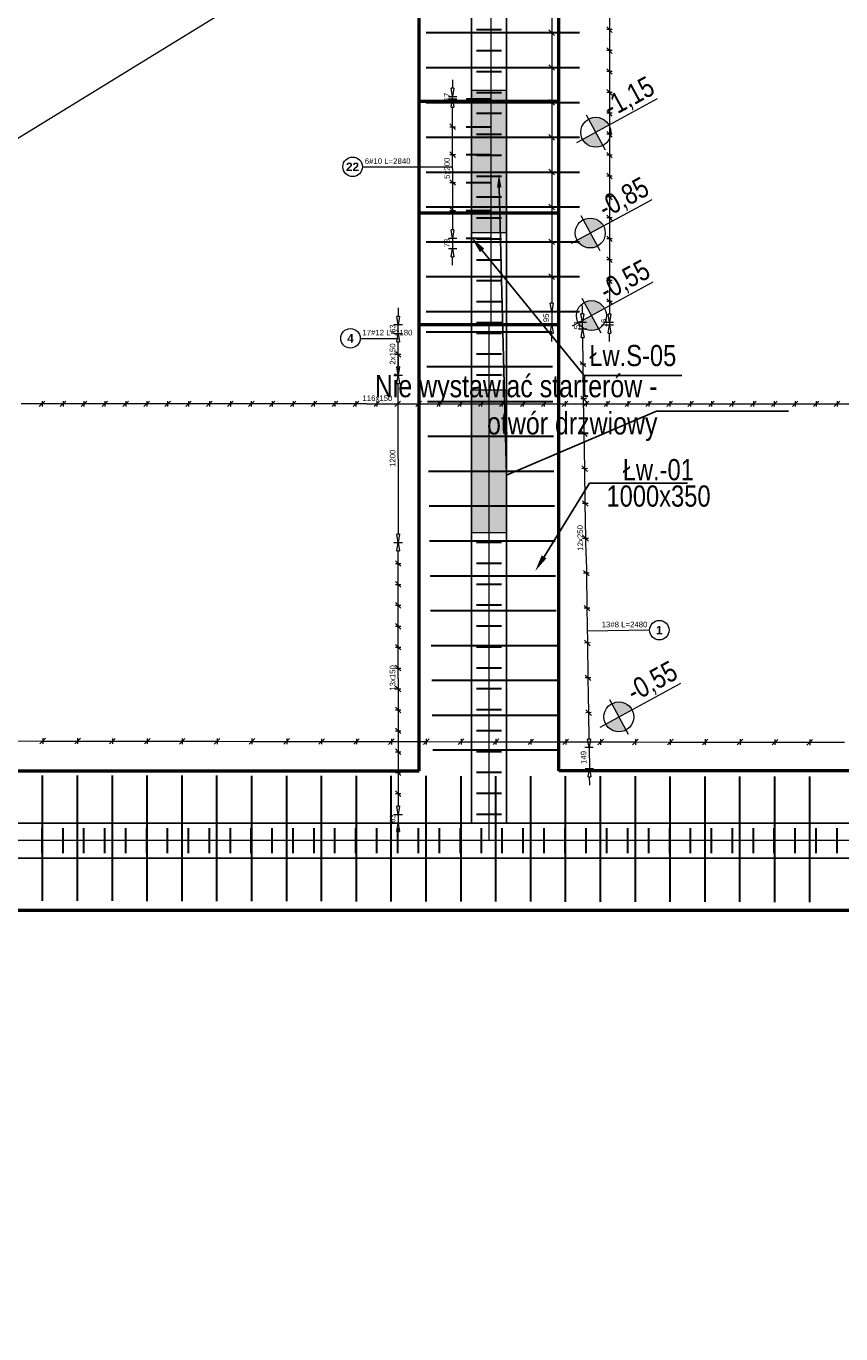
# Model space of a CAD drawing. Extents: x -274995 to 107519, y -337635 to 244261.
# Tile 39 of 49: x 56429 to 62271, y -28463 to -19084. Entities that reach past the tile are written whole.
import ezdxf
from ezdxf import colors
from ezdxf.entities.mleader import LeaderData, LeaderLine
from ezdxf.math import Vec2, Vec3

# ---------------------------------------------------------------- set-up
doc = ezdxf.new("R2010")
doc.units = 0
doc.header["$LTSCALE"] = 10
doc.header["$MEASUREMENT"] = 0
for name, color, linetype, lineweight in [('P-Linia1a', 142, 'Continuous', 53), ('P-Opis', 1, 'Continuous', 18), ('P-Opis fundamenty', 193, 'Continuous', 9), ('P-Opis ściany', 6, 'Continuous', 9), ('P-Szraf - Ściana wypełniająca', 171, 'Continuous', 0), ('P-Wymiar', 254, 'Continuous', 9), ('P-Ściana żelbetowa', 50, 'Continuous', 30)]:
    doc.layers.add(name, color=color, linetype=linetype, lineweight=lineweight)
doc.layers.add('RCAD_opis rozkładu', color=7, linetype='Continuous')
doc.layers.add('RCAD_rozkład pręta', color=7, linetype='Continuous')
doc.styles.add('_Fd Opis', font='arial.ttf', dxfattribs={"width": 0.8})
doc.styles.add('style1', font='arial.ttf')
doc.styles.add('style3', font='arialbd.ttf')

msp = doc.modelspace()

# ---------------------------------------------------------------- hatches: boundary and pattern name
at = {"layer": 'P-Opis'}
h = msp.add_hatch(color=1, dxfattribs=at)
h.dxf.hatch_style = 1
h.paths.add_polyline_path([(60513.58178, -19845.31885), (60419.23357, -19896.69177, 0.4142135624), (60564.95471, -19939.66706)])
h.paths.add_polyline_path([(60462.20885, -19750.97063), (60513.58178, -19845.31885), (60607.92999, -19793.94592, 0.4142135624)])
h = msp.add_hatch(color=1, dxfattribs=at)
h.dxf.hatch_style = 1
h.paths.add_polyline_path([(60473.90311, -20567.62744), (60379.5549, -20619.00037, 0.4142135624), (60525.27604, -20661.97565)])
h.paths.add_polyline_path([(60422.53018, -20473.27922), (60473.90311, -20567.62744), (60568.25132, -20516.25451, 0.4142135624)])
h = msp.add_hatch(color=1, dxfattribs=at)
h.dxf.hatch_style = 1
h.paths.add_polyline_path([(60482.09386, -21159.91379), (60387.74565, -21211.28672, 0.4142135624), (60533.46679, -21254.26201)])
h.paths.add_polyline_path([(60430.72094, -21065.56558), (60482.09386, -21159.91379), (60576.44208, -21108.54086, 0.4142135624)])
h = msp.add_hatch(color=1, dxfattribs=at)
h.dxf.hatch_style = 1
h.paths.add_polyline_path([(60679.06422, -24038.04754), (60584.71601, -24089.42047, 0.4142135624), (60730.43715, -24132.39576)])
h.paths.add_polyline_path([(60627.69129, -23943.69933), (60679.06422, -24038.04754), (60773.41243, -23986.67462, 0.4142135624)])
at = {"layer": 'P-Opis ściany', "lineweight": 0, "true_color": 0xd100d1}
h = msp.add_hatch(dxfattribs=at)
h.set_pattern_fill('ANSI33', color=212, scale=20)
h.set_pattern_definition([(45, (57413.17, 230177.87), (-89.80256, 89.80256), []), (45, (57502.97, 230177.87), (-89.80256, 89.80256), [63.5, -31.75])])
h.paths.add_polyline_path([(67447.48249, -13720.18555), (67697.48249, -13720.18555), (67697.5184, -14820.18555), (67447.5184, -14820.18555)])
h.paths.add_polyline_path([(59622.5184, -13920.22732), (59872.51781, -13920.22732), (59872.51781, -14940.22732), (59622.5184, -14940.22732)])
h.paths.add_polyline_path([(59872.51781, -19544.55424), (59622.49917, -19544.55424), (59622.49917, -20564.55424), (59872.51781, -20564.55424)])
h.paths.add_polyline_path([(59872.51781, -21694.55424), (59622.51781, -21694.55424), (59622.51781, -22714.57427), (59872.51781, -22714.57427)])
h.paths.add_polyline_path([(50147.5184, -18921.71688), (50397.5184, -18921.71688), (50397.54017, -23931.71688), (50147.54017, -23931.71688)])
h.paths.add_polyline_path([(47947.54017, -24800.22598), (50147.54017, -24800.22598), (50147.54017, -25050.2114), (47947.54017, -25050.22598)])
h.paths.add_polyline_path([(50147.54144, -15941.02333), (50397.54144, -15941.02333), (50397.54144, -17841.02333), (50147.54144, -17841.02333)])
h.paths.add_polyline_path([(50147.54144, -14062.22742), (50397.54144, -14062.22742), (50397.54144, -15222.22742), (50147.54144, -15222.22742)])
h.paths.add_polyline_path([(50397.54144, -11940.23629), (50147.54144, -11940.23629), (50147.54144, -13260.23932), (50397.54144, -13260.23932)])
h.paths.add_polyline_path([(47642.5184, -14972.70255), (47892.5184, -14972.70255), (47892.5184, -16000.2566), (47642.5184, -16000.2566)])
h.paths.add_polyline_path([(47642.5184, -16450.2566), (47892.5184, -16450.2566), (47892.5184, -18350.25132), (47642.5184, -18350.25132)])
h.paths.add_polyline_path([(43050.46771, -16450.33425), (44070.46854, -16450.33425), (44070.46854, -16200.33425), (43050.46771, -16200.33425)])
h.paths.add_polyline_path([(42147.55478, -11165.23154), (42397.55478, -11165.23154), (42397.55478, -12640.3291), (42147.55478, -12640.3291)])
h.paths.add_polyline_path([(50397.54144, -10905.22732), (51962.5184, -10905.22732), (51962.5184, -11155.22732), (50397.54144, -11155.22732)])
h.paths.add_polyline_path([(48192.5184, -10905.22732), (50147.54144, -10905.22732), (50147.54144, -11155.22732), (48192.5184, -11155.22732)])
h.paths.add_polyline_path([(56746.3077, -10705.22732), (58646.3077, -10705.22732), (58646.3077, -10955.22732), (56746.3077, -10955.22732)])

# ---------------------------------------------------------------- linework, layer by layer
at = {"color": 8, "lineweight": 0}
for p, q in [((56543.5184, -21792.52497), (56393.5184, -21792.52497)), ((56563.5184, -21772.52497), (56523.5184, -21812.52497)), ((56543.5184, -21772.52497), (56543.5184, -21812.52497)), ((56693.5184, -21792.52497), (56543.5184, -21792.52497)), ((56713.5184, -21772.52497), (56673.5184, -21812.52497)), ((56693.5184, -21772.52497), (56693.5184, -21812.52497)), ((56843.5184, -21792.52497), (56693.5184, -21792.52497)), ((56863.5184, -21772.52497), (56823.5184, -21812.52497)), ((56843.5184, -21772.52497), (56843.5184, -21812.52497)), ((56993.5184, -21792.52497), (56843.5184, -21792.52497)), ((57013.5184, -21772.52497), (56973.5184, -21812.52497)), ((56993.5184, -21772.52497), (56993.5184, -21812.52497)), ((57143.5184, -21792.52497), (56993.5184, -21792.52497)), ((57163.5184, -21772.52497), (57123.5184, -21812.52497)), ((57143.5184, -21772.52497), (57143.5184, -21812.52497)), ((57293.5184, -21792.52497), (57143.5184, -21792.52497)), ((57313.5184, -21772.52497), (57273.5184, -21812.52497)), ((57293.5184, -21772.52497), (57293.5184, -21812.52497)), ((57443.5184, -21792.52497), (57293.5184, -21792.52497)), ((57463.5184, -21772.52497), (57423.5184, -21812.52497)), ((57443.5184, -21772.52497), (57443.5184, -21812.52497)), ((57593.5184, -21792.52497), (57443.5184, -21792.52497)), ((57613.5184, -21772.52497), (57573.5184, -21812.52497)), ((57593.5184, -21772.52497), (57593.5184, -21812.52497)), ((57743.5184, -21792.52497), (57593.5184, -21792.52497)), ((57763.5184, -21772.52497), (57723.5184, -21812.52497)), ((57743.5184, -21772.52497), (57743.5184, -21812.52497)), ((57893.5184, -21792.52497), (57743.5184, -21792.52497)), ((57913.5184, -21772.52497), (57873.5184, -21812.52497)), ((57893.5184, -21772.52497), (57893.5184, -21812.52497)), ((58043.5184, -21792.52497), (57893.5184, -21792.52497)), ((58063.5184, -21772.52497), (58023.5184, -21812.52497)), ((58043.5184, -21772.52497), (58043.5184, -21812.52497)), ((58193.5184, -21792.52497), (58043.5184, -21792.52497)), ((58213.5184, -21772.52497), (58173.5184, -21812.52497)), ((58193.5184, -21772.52497), (58193.5184, -21812.52497)), ((58343.5184, -21792.52497), (58193.5184, -21792.52497)), ((58363.5184, -21772.52497), (58323.5184, -21812.52497)), ((58343.5184, -21772.52497), (58343.5184, -21812.52497)), ((58493.5184, -21792.52497), (58343.5184, -21792.52497)), ((58513.5184, -21772.52497), (58473.5184, -21812.52497)), ((58493.5184, -21772.52497), (58493.5184, -21812.52497)), ((58643.5184, -21792.52497), (58493.5184, -21792.52497)), ((58663.5184, -21772.52497), (58623.5184, -21812.52497)), ((58643.5184, -21772.52497), (58643.5184, -21812.52497)), ((58793.5184, -21792.52497), (58643.5184, -21792.52497)), ((58813.5184, -21772.52497), (58773.5184, -21812.52497)), ((58793.5184, -21772.52497), (58793.5184, -21812.52497)), ((58868.5184, -21792.52497), (58793.5184, -21792.52497)), ((58868.5184, -21792.52497), (58943.5184, -21792.52497)), ((58923.5184, -21812.52497), (58963.5184, -21772.52497)), ((58943.5184, -21772.52497), (58943.5184, -21812.52497)), ((58943.5184, -21792.52497), (59093.5184, -21792.52497)), ((59073.5184, -21812.52497), (59113.5184, -21772.52497)), ((59093.5184, -21772.52497), (59093.5184, -21812.52497)), ((59093.5184, -21792.52497), (59243.5184, -21792.52497)), ((59223.5184, -21812.52497), (59263.5184, -21772.52497)), ((59243.5184, -21772.52497), (59243.5184, -21812.52497)), ((59243.5184, -21792.52497), (59393.5184, -21792.52497)), ((59373.5184, -21812.52497), (59413.5184, -21772.52497)), ((59393.5184, -21772.52497), (59393.5184, -21812.52497)), ((59393.5184, -21792.52497), (59543.5184, -21792.52497)), ((59523.5184, -21812.52497), (59563.5184, -21772.52497)), ((59543.5184, -21772.52497), (59543.5184, -21812.52497)), ((59543.5184, -21792.52497), (59693.5184, -21792.52497)), ((59673.5184, -21812.52497), (59713.5184, -21772.52497)), ((59693.5184, -21772.52497), (59693.5184, -21812.52497)), ((59693.5184, -21792.52497), (59843.5184, -21792.52497)), ((59823.5184, -21812.52497), (59863.5184, -21772.52497)), ((59843.5184, -21772.52497), (59843.5184, -21812.52497)), ((59843.5184, -21792.52497), (59993.5184, -21792.52497)), ((59973.5184, -21812.52497), (60013.5184, -21772.52497)), ((59993.5184, -21772.52497), (59993.5184, -21812.52497)), ((59993.5184, -21792.52497), (60143.5184, -21792.52497)), ((60123.5184, -21812.52497), (60163.5184, -21772.52497)), ((60143.5184, -21772.52497), (60143.5184, -21812.52497)), ((60143.5184, -21792.52497), (60293.5184, -21792.52497)), ((60273.5184, -21812.52497), (60313.5184, -21772.52497)), ((60293.5184, -21772.52497), (60293.5184, -21812.52497)), ((60293.5184, -21792.52497), (60443.5184, -21792.52497)), ((60423.5184, -21812.52497), (60463.5184, -21772.52497)), ((60443.5184, -21772.52497), (60443.5184, -21812.52497)), ((60443.5184, -21792.52497), (60593.5184, -21792.52497)), ((60573.5184, -21812.52497), (60613.5184, -21772.52497)), ((60593.5184, -21772.52497), (60593.5184, -21812.52497)), ((60593.5184, -21792.52497), (60743.5184, -21792.52497)), ((60723.5184, -21812.52497), (60763.5184, -21772.52497)), ((60743.5184, -21772.52497), (60743.5184, -21812.52497)), ((60743.5184, -21792.52497), (60893.5184, -21792.52497)), ((60873.5184, -21812.52497), (60913.5184, -21772.52497)), ((60893.5184, -21772.52497), (60893.5184, -21812.52497)), ((60893.5184, -21792.52497), (61043.5184, -21792.52497)), ((61023.5184, -21812.52497), (61063.5184, -21772.52497)), ((61043.5184, -21772.52497), (61043.5184, -21812.52497)), ((61043.5184, -21792.52497), (61193.5184, -21792.52497)), ((61173.5184, -21812.52497), (61213.5184, -21772.52497)), ((61193.5184, -21772.52497), (61193.5184, -21812.52497)), ((61193.5184, -21792.52497), (61343.5184, -21792.52497)), ((61323.5184, -21812.52497), (61363.5184, -21772.52497)), ((61343.5184, -21772.52497), (61343.5184, -21812.52497)), ((61343.5184, -21792.52497), (61493.5184, -21792.52497)), ((61473.5184, -21812.52497), (61513.5184, -21772.52497)), ((61493.5184, -21772.52497), (61493.5184, -21812.52497)), ((61493.5184, -21792.52497), (61643.5184, -21792.52497)), ((61623.5184, -21812.52497), (61663.5184, -21772.52497)), ((61643.5184, -21772.52497), (61643.5184, -21812.52497)), ((61643.5184, -21792.52497), (61793.5184, -21792.52497)), ((61773.5184, -21812.52497), (61813.5184, -21772.52497)), ((61793.5184, -21772.52497), (61793.5184, -21812.52497)), ((61793.5184, -21792.52497), (61943.5184, -21792.52497)), ((61923.5184, -21812.52497), (61963.5184, -21772.52497)), ((61943.5184, -21772.52497), (61943.5184, -21812.52497)), ((61943.5184, -21792.52497), (62093.5184, -21792.52497)), ((62073.5184, -21812.52497), (62113.5184, -21772.52497)), ((62093.5184, -21772.52497), (62093.5184, -21812.52497)), ((62093.5184, -21792.52497), (62243.5184, -21792.52497)), ((62223.5184, -21812.52497), (62263.5184, -21772.52497)), ((62243.5184, -21772.52497), (62243.5184, -21812.52497)), ((62243.5184, -21792.52497), (62393.5184, -21792.52497))]:
    msp.add_line(p, q, dxfattribs=at)
at = {"color": 7, "linetype": 'ByBlock', "lineweight": 30}
for p, q in [((56543.5184, -25015.22732), (56543.5184, -24835.22808)), ((56693.5184, -25015.22732), (56693.5184, -24835.22808)), ((56843.5184, -25015.22732), (56843.5184, -24835.22808)), ((56993.5184, -25015.22732), (56993.5184, -24835.22808)), ((57143.5184, -25015.22732), (57143.5184, -24835.22808)), ((57293.5184, -25015.22732), (57293.5184, -24835.22808)), ((57443.5184, -25015.22732), (57443.5184, -24835.22808)), ((57593.5184, -25015.22732), (57593.5184, -24835.22808)), ((57743.5184, -25015.22732), (57743.5184, -24835.22808)), ((57893.5184, -25015.22732), (57893.5184, -24835.22808)), ((58043.5184, -25015.22732), (58043.5184, -24835.22808)), ((58193.5184, -25015.22732), (58193.5184, -24835.22808)), ((58343.5184, -25015.22732), (58343.5184, -24835.22808)), ((58493.5184, -25015.22732), (58493.5184, -24835.22808)), ((58643.5184, -25015.22732), (58643.5184, -24835.22808)), ((58793.5184, -25015.22732), (58793.5184, -24835.22808)), ((58943.5184, -25015.22732), (58943.5184, -24835.22808)), ((59093.5184, -25015.22732), (59093.5184, -24835.22808)), ((59243.5184, -25015.22732), (59243.5184, -24835.22808)), ((59393.5184, -25015.22732), (59393.5184, -24835.22808)), ((59543.5184, -25015.22732), (59543.5184, -24835.22808)), ((59693.5184, -25015.22732), (59693.5184, -24835.22808)), ((59843.5184, -25015.22732), (59843.5184, -24835.22808)), ((59993.5184, -25015.22732), (59993.5184, -24835.22808)), ((60143.5184, -25015.22732), (60143.5184, -24835.22808)), ((60293.5184, -25015.22732), (60293.5184, -24835.22808)), ((60443.5184, -25015.22732), (60443.5184, -24835.22808)), ((60593.5184, -25015.22732), (60593.5184, -24835.22808)), ((60743.5184, -25015.22732), (60743.5184, -24835.22808)), ((60893.5184, -25015.22732), (60893.5184, -24835.22808)), ((61043.5184, -25015.22732), (61043.5184, -24835.22808)), ((61193.5184, -25015.22732), (61193.5184, -24835.22808)), ((61343.5184, -25015.22732), (61343.5184, -24835.22808)), ((61493.5184, -25015.22732), (61493.5184, -24835.22808)), ((61643.5184, -25015.22732), (61643.5184, -24835.22808)), ((61793.5184, -25015.22732), (61793.5184, -24835.22808)), ((61943.5184, -25015.22732), (61943.5184, -24835.22808)), ((62093.5184, -25015.22732), (62093.5184, -24835.22808)), ((62243.5184, -25015.22732), (62243.5184, -24835.22808))]:
    msp.add_line(p, q, dxfattribs=at)
at = {"layer": 'P-Linia1a'}
for p, q in [((59247.5546, -24425.22732), (59247.5546, -11330.22866)), ((60247.5546, -24425.22732), (60247.5546, -11330.22866)), ((60247.5546, -19625.22732), (59247.5546, -19625.22732)), ((60247.5546, -20425.22732), (59247.5546, -20425.22732)), ((60247.5546, -21225.22732), (59247.5546, -21225.22732)), ((50772.6698, -24425.22732), (59247.5546, -24425.22732)), ((67072.5184, -24425.22732), (60247.5546, -24425.22732)), ((42147.59098, -25425.22732), (68072.5184, -25425.22732))]:
    msp.add_line(p, q, dxfattribs=at)
at = {"layer": 'P-Opis', "color": 1}
for p, q in [((60378.66291, -19918.78263), (60957.04243, -19603.853)), ((60445.68198, -19720.61844), (60581.48158, -19970.01925)), ((60338.98424, -20641.09123), (60917.36376, -20326.16159)), ((60406.00331, -20442.92704), (60541.80291, -20692.32784)), ((60347.175, -21233.37758), (60925.55452, -20918.44794)), ((60414.19407, -21035.21339), (60549.99366, -21284.61419)), ((60544.14535, -24111.51133), (61122.52487, -23796.5817)), ((60611.16442, -23913.34714), (60746.96402, -24162.74795))]:
    msp.add_line(p, q, dxfattribs=at)
for centre in [(60513.58178, -19845.31885), (60473.90311, -20567.62744), (60482.09386, -21159.91379), (60679.06422, -24038.04754)]:
    msp.add_circle(centre, 107.42794, dxfattribs=at)
at = {"layer": 'P-Opis fundamenty', "linetype": 'ByBlock', "lineweight": -2}
for p, q in [((60430.74085, -21589.86293), (61131.43693, -21589.86293)), ((60469.4975, -22362.13501), (61170.19358, -22362.13501))]:
    msp.add_line(p, q, dxfattribs=at)
for points in [[(59698.43585, -20692.71186), (60430.74085, -21589.86293)], [(59698.43585, -20692.71186), (60430.74085, -21589.86293)], [(60142.66005, -22890.10319), (60469.4975, -22362.13501)]]:
    msp.add_lwpolyline(points, dxfattribs=at)
at = {"layer": 'P-Opis fundamenty'}
for points in [[(59682.94209, -20705.35873), (59622.5546, -20599.74931), (59713.9296, -20680.06499)], [(59682.94209, -20705.35873), (59622.5546, -20599.74931), (59713.9296, -20680.06499)], [(60159.66536, -22900.63028), (60079.4975, -22992.13501), (60125.65475, -22879.5761)]]:
    msp.add_solid(points, dxfattribs=at)
at = {"layer": 'P-Opis ściany', "color": 212, "lineweight": 13, "true_color": 0xd100d1}
for points in [[(59872.51781, -19544.55424), (59622.49917, -19544.55424), (59622.49917, -20564.55424), (59872.51781, -20564.55424)], [(59872.51781, -21694.55424), (59622.51781, -21694.55424), (59622.51781, -22714.57427), (59872.51781, -22714.57427)]]:
    msp.add_lwpolyline(points, close=True, dxfattribs=at)
at = {"layer": 'P-Szraf - Ściana wypełniająca', "color": 4}
msp.add_line((59760.19177, -10821.64548), (59760.19177, -21225.22732), dxfattribs=at)
at = {"layer": 'P-Szraf - Ściana wypełniająca'}
for p, q in [((59747.5546, -21225.22732), (59747.5546, -24923.74273)), ((67572.5184, -24923.74273), (43758.4861, -24923.74273))]:
    msp.add_line(p, q, dxfattribs=at)
at = {"layer": 'P-Wymiar', "color": 3}
msp.add_lwpolyline([(42403.52009, -28462.66789), (73922.57125, -9105.20304)], dxfattribs=at)
at = {"layer": 'P-Ściana żelbetowa', "lineweight": 25}
for p, q in [((59622.5546, -24800.22732), (59622.5546, -10955.22866)), ((59872.5546, -10955.22866), (59872.5546, -24800.22732)), ((42397.59098, -24800.22732), (67447.5184, -24800.22732)), ((67697.5184, -25050.22732), (42147.59098, -25050.22732))]:
    msp.add_line(p, q, dxfattribs=at)
at = {"layer": 'RCAD_opis rozkładu', "color": 8, "lineweight": 0}
for p, q in [((60197.5546, -18880.72492), (60197.5546, -19130.72492)), ((60611.84109, -18959.08337), (60611.84109, -19109.08337)), ((60177.5546, -19110.72492), (60217.5546, -19150.72492)), ((60177.5546, -19130.72492), (60217.5546, -19130.72492)), ((60197.5546, -19130.72492), (60197.5546, -19380.72492)), ((60591.84109, -19089.08337), (60631.84109, -19129.08337)), ((60631.84109, -19109.08337), (60591.84109, -19109.08337)), ((60611.84109, -19109.08337), (60611.84109, -19259.08337)), ((60591.84109, -19239.08337), (60631.84109, -19279.08337)), ((60631.84109, -19259.08337), (60591.84109, -19259.08337)), ((60611.84109, -19259.08337), (60611.84109, -19409.08337)), ((60177.5546, -19360.72492), (60217.5546, -19400.72492)), ((60177.5546, -19380.72492), (60217.5546, -19380.72492)), ((60197.5546, -19380.72492), (60197.5546, -19630.72492)), ((60591.84109, -19389.08337), (60631.84109, -19429.08337)), ((60631.84109, -19409.08337), (60591.84109, -19409.08337)), ((60611.84109, -19409.08337), (60611.84109, -19559.08337)), ((59486.85024, -19468.75896), (59486.85024, -19528.75896)), ((59456.85024, -19588.75896), (59516.85024, -19588.75896)), ((59486.85024, -19588.75896), (59476.85024, -19528.75896)), ((59496.85024, -19528.75896), (59476.85024, -19528.75896)), ((59496.85024, -19528.75896), (59486.85024, -19588.75896)), ((59486.85024, -19605.49837), (59486.85024, -19588.75896)), ((60591.84109, -19539.08337), (60631.84109, -19579.08337)), ((60631.84109, -19559.08337), (60591.84109, -19559.08337)), ((60611.84109, -19559.08337), (60611.84109, -19709.08337)), ((59456.85024, -19605.49837), (59516.85024, -19605.49837)), ((59476.85024, -19665.49837), (59486.85024, -19605.49837)), ((59476.85024, -19665.49837), (59496.85024, -19665.49837)), ((59486.85024, -19605.49837), (59496.85024, -19665.49837)), ((59486.85024, -19805.49837), (59486.85024, -19665.49837)), ((60177.5546, -19610.72492), (60217.5546, -19650.72492)), ((60177.5546, -19630.72492), (60217.5546, -19630.72492)), ((60197.5546, -19630.72492), (60197.5546, -19880.72492)), ((60591.84109, -19689.08337), (60631.84109, -19729.08337)), ((59506.85024, -19825.49837), (59466.85024, -19785.49837)), ((60631.84109, -19709.08337), (60591.84109, -19709.08337)), ((60611.84109, -19709.08337), (60611.84109, -19859.08337)), ((59466.85024, -19805.49837), (59506.85024, -19805.49837)), ((59486.85024, -20005.49837), (59486.85024, -19805.49837)), ((60177.5546, -19860.72492), (60217.5546, -19900.72492)), ((60177.5546, -19880.72492), (60217.5546, -19880.72492)), ((60197.5546, -19880.72492), (60197.5546, -20130.72492)), ((60591.84109, -19839.08337), (60631.84109, -19879.08337)), ((60631.84109, -19859.08337), (60591.84109, -19859.08337)), ((60611.84109, -19859.08337), (60611.84109, -20009.08337)), ((59506.85024, -20025.49837), (59466.85024, -19985.49837)), ((59466.85024, -20005.49837), (59506.85024, -20005.49837)), ((59486.85024, -20105.49837), (59486.85024, -20005.49837)), ((60591.84109, -19989.08337), (60631.84109, -20029.08337)), ((60631.84109, -20009.08337), (60591.84109, -20009.08337)), ((60611.84109, -20009.08337), (60611.84109, -20159.08337)), ((58839.79138, -20092.65819), (59486.85024, -20092.65819)), ((59486.85024, -20105.49837), (59486.85024, -20205.49837)), ((60177.5546, -20110.72492), (60217.5546, -20150.72492)), ((60177.5546, -20130.72492), (60217.5546, -20130.72492)), ((60197.5546, -20130.72492), (60197.5546, -20380.72492)), ((60591.84109, -20139.08337), (60631.84109, -20179.08337)), ((60631.84109, -20159.08337), (60591.84109, -20159.08337)), ((60611.84109, -20159.08337), (60611.84109, -20309.08337)), ((59466.85024, -20185.49837), (59506.85024, -20225.49837)), ((59466.85024, -20205.49837), (59506.85024, -20205.49837)), ((59486.85024, -20205.49837), (59486.85024, -20405.49837)), ((60591.84109, -20289.08337), (60631.84109, -20329.08337)), ((60631.84109, -20309.08337), (60591.84109, -20309.08337)), ((60611.84109, -20309.08337), (60611.84109, -20459.08337)), ((59466.85024, -20385.49837), (59506.85024, -20425.49837)), ((59466.85024, -20405.49837), (59506.85024, -20405.49837)), ((59486.85024, -20405.49837), (59486.85024, -20545.49837)), ((60177.5546, -20360.72492), (60217.5546, -20400.72492)), ((60177.5546, -20380.72492), (60217.5546, -20380.72492)), ((60197.5546, -20380.72492), (60197.5546, -20630.72492)), ((60591.84109, -20439.08337), (60631.84109, -20479.08337)), ((60631.84109, -20459.08337), (60591.84109, -20459.08337)), ((60611.84109, -20459.08337), (60611.84109, -20609.08337)), ((59456.85024, -20605.49837), (59516.85024, -20605.49837)), ((59486.85024, -20605.49837), (59476.85024, -20545.49837)), ((59496.85024, -20545.49837), (59476.85024, -20545.49837)), ((59496.85024, -20545.49837), (59486.85024, -20605.49837)), ((59486.85024, -20605.49837), (59486.85024, -20678.41677)), ((60177.5546, -20610.72492), (60217.5546, -20650.72492)), ((60177.5546, -20630.72492), (60217.5546, -20630.72492)), ((60197.5546, -20630.72492), (60197.5546, -20880.72492)), ((60591.84109, -20589.08337), (60631.84109, -20629.08337)), ((60631.84109, -20609.08337), (60591.84109, -20609.08337)), ((60611.84109, -20609.08337), (60611.84109, -20759.08337)), ((59456.85024, -20678.41677), (59516.85024, -20678.41677)), ((59476.85024, -20738.41677), (59486.85024, -20678.41677)), ((59486.85024, -20678.41677), (59496.85024, -20738.41677)), ((59476.85024, -20738.41677), (59496.85024, -20738.41677)), ((59486.85024, -20798.41677), (59486.85024, -20738.41677)), ((60591.84109, -20739.08337), (60631.84109, -20779.08337)), ((60631.84109, -20759.08337), (60591.84109, -20759.08337)), ((60611.84109, -20759.08337), (60611.84109, -20909.08337)), ((60177.5546, -20860.72492), (60217.5546, -20900.72492)), ((60177.5546, -20880.72492), (60217.5546, -20880.72492)), ((60197.5546, -20880.72492), (60197.5546, -21070.72492)), ((60591.84109, -20889.08337), (60631.84109, -20929.08337)), ((60631.84109, -20909.08337), (60591.84109, -20909.08337)), ((60611.84109, -20909.08337), (60611.84109, -21059.08337)), ((60197.5546, -21130.72492), (60187.5546, -21070.72492)), ((60207.5546, -21070.72492), (60187.5546, -21070.72492)), ((60207.5546, -21070.72492), (60197.5546, -21130.72492)), ((60416.03006, -21086.95525), (60416.96745, -21146.94792)), ((60591.84109, -21039.08337), (60631.84109, -21079.08337)), ((60631.84109, -21059.08337), (60591.84109, -21059.08337)), ((60611.84109, -21059.08337), (60611.84109, -21149.08337)), ((59096.76231, -21225.22732), (59086.76231, -21165.22732)), ((59106.76231, -21165.22732), (59086.76231, -21165.22732)), ((59096.76231, -21105.22732), (59096.76231, -21165.22732)), ((59106.76231, -21165.22732), (59096.76231, -21225.22732)), ((60167.5546, -21130.72492), (60227.5546, -21130.72492)), ((60197.5546, -21130.72492), (60197.5546, -21225.22732)), ((60426.96623, -21146.79169), (60406.96867, -21147.10415)), ((60417.90483, -21206.9406), (60406.96867, -21147.10415)), ((60426.96623, -21146.79169), (60417.90483, -21206.9406)), ((60611.84109, -21209.08337), (60601.84109, -21149.08337)), ((60621.84109, -21149.08337), (60601.84109, -21149.08337)), ((60621.84109, -21149.08337), (60611.84109, -21209.08337)), ((59126.76231, -21225.22732), (59066.76231, -21225.22732)), ((59066.76231, -21287.72732), (59126.76231, -21287.72732)), ((59086.76231, -21347.72732), (59096.76231, -21287.72732)), ((59096.76231, -21287.72732), (59096.76231, -21225.22732)), ((59096.76231, -21287.72732), (59106.76231, -21347.72732)), ((60167.5546, -21225.22732), (60227.5546, -21225.22732)), ((60187.5546, -21285.22732), (60197.5546, -21225.22732)), ((60187.5546, -21285.22732), (60207.5546, -21285.22732)), ((60197.5546, -21225.22732), (60207.5546, -21285.22732)), ((60197.5546, -21345.22732), (60197.5546, -21285.22732)), ((60387.90849, -21207.40929), (60447.90117, -21206.47191)), ((60448.69463, -21257.25297), (60388.70195, -21258.19035)), ((60409.63689, -21317.87057), (60418.69829, -21257.72166)), ((60418.69829, -21257.72166), (60417.90483, -21206.9406)), ((60418.69829, -21257.72166), (60429.63445, -21317.55811)), ((60641.84109, -21209.08337), (60581.84109, -21209.08337)), ((60581.84109, -21225.22732), (60641.84109, -21225.22732)), ((60601.84109, -21285.22732), (60611.84109, -21225.22732)), ((60601.84109, -21285.22732), (60621.84109, -21285.22732)), ((60611.84109, -21209.08337), (60611.84109, -21225.22732)), ((60611.84109, -21225.22732), (60621.84109, -21285.22732)), ((60611.84109, -21345.22732), (60611.84109, -21285.22732)), ((58824.48499, -21323.00096), (59096.76231, -21323.00096)), ((59086.76231, -21347.72732), (59106.76231, -21347.72732)), ((59096.76231, -21437.72732), (59096.76231, -21347.72732)), ((60409.63689, -21317.87057), (60429.63445, -21317.55811)), ((60422.60454, -21507.72166), (60419.63567, -21317.71434)), ((59116.76231, -21457.72732), (59076.76231, -21417.72732)), ((59076.76231, -21437.72732), (59116.76231, -21437.72732)), ((59096.76231, -21587.72732), (59096.76231, -21437.72732)), ((59096.76231, -21437.72732), (59096.76231, -21527.72732)), ((59096.76231, -21587.72732), (59086.76231, -21527.72732)), ((59106.76231, -21527.72732), (59086.76231, -21527.72732)), ((59106.76231, -21527.72732), (59096.76231, -21587.72732)), ((60442.91456, -21527.40676), (60402.29452, -21488.03656)), ((60442.6021, -21507.4092), (60402.60698, -21508.03412)), ((60426.51079, -21757.72166), (60422.60454, -21507.72166)), ((59066.76231, -21587.72732), (59126.76231, -21587.72732)), ((59066.76231, -21587.72732), (59126.76231, -21587.72732)), ((59086.76231, -21647.72732), (59096.76231, -21587.72732)), ((59086.76231, -21647.72732), (59106.76231, -21647.72732)), ((59096.76231, -21587.72732), (59106.76231, -21647.72732)), ((59096.76231, -22187.72732), (59096.76231, -21647.72732)), ((60446.82081, -21777.40676), (60406.20077, -21738.03656)), ((60446.50835, -21757.4092), (60406.51323, -21758.03412)), ((60430.41704, -22007.72166), (60426.51079, -21757.72166)), ((60450.72706, -22027.40676), (60410.10702, -21988.03656)), ((60450.4146, -22007.4092), (60410.41948, -22008.03412)), ((60434.32329, -22257.72166), (60430.41704, -22007.72166)), ((59096.76231, -22187.72732), (59096.76231, -22727.72732)), ((60454.63331, -22277.40676), (60414.01327, -22238.03656)), ((60454.32085, -22257.4092), (60414.32573, -22258.03412)), ((60438.22954, -22507.72166), (60434.32329, -22257.72166)), ((60458.53956, -22527.40676), (60417.91952, -22488.03656)), ((60458.2271, -22507.4092), (60418.23198, -22508.03412)), ((60442.13579, -22757.72166), (60438.22954, -22507.72166)), ((59066.76231, -22787.72732), (59126.76231, -22787.72732)), ((59066.76231, -22787.72732), (59126.76231, -22787.72732)), ((59096.76231, -22787.72732), (59086.76231, -22727.72732)), ((59106.76231, -22727.72732), (59086.76231, -22727.72732)), ((59086.76231, -22847.72732), (59096.76231, -22787.72732)), ((59106.76231, -22727.72732), (59096.76231, -22787.72732)), ((59096.76231, -22787.72732), (59106.76231, -22847.72732)), ((60462.44581, -22777.40676), (60421.82577, -22738.03656)), ((60462.13335, -22757.4092), (60422.13823, -22758.03412)), ((60444.08891, -22882.72166), (60442.13579, -22757.72166)), ((59086.76231, -22847.72732), (59106.76231, -22847.72732)), ((59096.76231, -22937.72732), (59096.76231, -22847.72732)), ((60444.08891, -22882.72166), (60446.04204, -23007.72166)), ((59116.76231, -22957.72732), (59076.76231, -22917.72732)), ((59076.76231, -22937.72732), (59116.76231, -22937.72732)), ((59096.76231, -23087.72732), (59096.76231, -22937.72732)), ((59116.76231, -23107.72732), (59076.76231, -23067.72732)), ((60425.73202, -22988.03656), (60466.35206, -23027.40676)), ((60466.0396, -23007.4092), (60426.04448, -23008.03412)), ((60446.04204, -23007.72166), (60449.94829, -23257.72166)), ((59076.76231, -23087.72732), (59116.76231, -23087.72732)), ((59096.76231, -23237.72732), (59096.76231, -23087.72732)), ((59116.76231, -23257.72732), (59076.76231, -23217.72732)), ((59076.76231, -23237.72732), (59116.76231, -23237.72732)), ((59096.76231, -23387.72732), (59096.76231, -23237.72732)), ((60429.63827, -23238.03656), (60470.25831, -23277.40676)), ((60469.94585, -23257.4092), (60429.95073, -23258.03412)), ((60449.94829, -23257.72166), (60453.85454, -23507.72166)), ((59116.76231, -23407.72732), (59076.76231, -23367.72732)), ((59076.76231, -23387.72732), (59116.76231, -23387.72732)), ((59096.76231, -23537.72732), (59096.76231, -23387.72732)), ((60899.29919, -23417.03169), (60452.54658, -23424.0122)), ((59116.76231, -23557.72732), (59076.76231, -23517.72732)), ((59076.76231, -23537.72732), (59116.76231, -23537.72732)), ((59096.76231, -23687.72732), (59096.76231, -23537.72732)), ((60433.54452, -23488.03656), (60474.16456, -23527.40676)), ((60473.8521, -23507.4092), (60433.85698, -23508.03412)), ((60453.85454, -23507.72166), (60457.76079, -23757.72166)), ((59116.76231, -23707.72732), (59076.76231, -23667.72732)), ((59076.76231, -23687.72732), (59116.76231, -23687.72732)), ((59096.76231, -23762.72732), (59096.76231, -23687.72732)), ((59076.76231, -23817.72732), (59116.76231, -23857.72732)), ((59096.76231, -23762.72732), (59096.76231, -23837.72732)), ((60437.45077, -23738.03656), (60478.07081, -23777.40676)), ((60477.75835, -23757.4092), (60437.76323, -23758.03412)), ((60457.76079, -23757.72166), (60461.66704, -24007.72166)), ((59076.76231, -23837.72732), (59116.76231, -23837.72732)), ((59096.76231, -23837.72732), (59096.76231, -23987.72732)), ((59076.76231, -23967.72732), (59116.76231, -24007.72732)), ((59076.76231, -23987.72732), (59116.76231, -23987.72732)), ((59096.76231, -23987.72732), (59096.76231, -24137.72732)), ((60441.35702, -23988.03656), (60481.97706, -24027.40676)), ((60481.6646, -24007.4092), (60441.66948, -24008.03412)), ((60461.66704, -24007.72166), (60464.6359, -24197.72898)), ((56527.93898, -24231.14053), (56568.00043, -24191.20208)), ((56548.00046, -24191.17133), (56547.93896, -24231.17128)), ((56777.93898, -24231.52489), (56818.00043, -24191.58644)), ((56798.00046, -24191.55569), (56797.93896, -24231.55564)), ((57027.93898, -24231.90925), (57068.00043, -24191.9708)), ((57048.00046, -24191.94005), (57047.93896, -24231.94)), ((57277.93898, -24232.29361), (57318.00043, -24192.35516)), ((57298.00046, -24192.32441), (57297.93896, -24232.32436)), ((57527.93898, -24232.67797), (57568.00043, -24192.73952)), ((57548.00046, -24192.70877), (57547.93896, -24232.70872)), ((57777.93898, -24233.06233), (57818.00043, -24193.12388)), ((57798.00046, -24193.09313), (57797.93896, -24233.09308)), ((58027.93898, -24233.44669), (58068.00043, -24193.50824)), ((58048.00046, -24193.47749), (58047.93896, -24233.47744)), ((58277.93898, -24233.83105), (58318.00043, -24193.8926)), ((58298.00046, -24193.86185), (58297.93896, -24233.8618)), ((58527.93898, -24234.21541), (58568.00043, -24194.27696)), ((58548.00046, -24194.24621), (58547.93896, -24234.24616)), ((58777.93898, -24234.59978), (58818.00043, -24194.66132)), ((58798.00046, -24194.63057), (58797.93896, -24234.63052)), ((59027.93898, -24234.98414), (59068.00043, -24195.04568)), ((59048.00046, -24195.01493), (59047.93896, -24235.01488)), ((59076.76231, -24117.72732), (59116.76231, -24157.72732)), ((59076.76231, -24137.72732), (59116.76231, -24137.72732)), ((59096.76231, -24137.72732), (59096.76231, -24287.72732)), ((59277.93898, -24235.3685), (59318.00043, -24195.43004)), ((59298.00046, -24195.39929), (59297.93896, -24235.39924)), ((59527.93898, -24235.75286), (59568.00043, -24195.8144)), ((59548.00046, -24195.78365), (59547.93896, -24235.78361)), ((59777.93898, -24236.13722), (59818.00043, -24196.19876)), ((59798.00046, -24196.16801), (59797.93896, -24236.16797)), ((60027.93898, -24236.52158), (60068.00043, -24196.58312)), ((60048.00046, -24196.55237), (60047.93896, -24236.55233)), ((56297.96971, -24210.78694), (56547.96971, -24211.1713)), ((56547.96971, -24211.1713), (56797.96971, -24211.55566)), ((56797.96971, -24211.55566), (57047.96971, -24211.94003)), ((57047.96971, -24211.94003), (57297.96971, -24212.32439)), ((57297.96971, -24212.32439), (57547.96971, -24212.70875)), ((57547.96971, -24212.70875), (57797.96971, -24213.09311)), ((57797.96971, -24213.09311), (58047.96971, -24213.47747)), ((58047.96971, -24213.47747), (58297.96971, -24213.86183)), ((58297.96971, -24213.86183), (58547.96971, -24214.24619)), ((58547.96971, -24214.24619), (58797.96971, -24214.63055)), ((58797.96971, -24214.63055), (59047.96971, -24215.01491)), ((59047.96971, -24215.01491), (59297.96971, -24215.39927)), ((59076.76231, -24267.72732), (59116.76231, -24307.72732)), ((59076.76231, -24287.72732), (59116.76231, -24287.72732)), ((59096.76231, -24287.72732), (59096.76231, -24437.72732)), ((59297.96971, -24215.39927), (59547.96971, -24215.78363)), ((59547.96971, -24215.78363), (59797.96971, -24216.16799)), ((59797.96971, -24216.16799), (60047.96971, -24216.55235)), ((60047.96971, -24216.55235), (60297.96971, -24216.93671)), ((60277.93898, -24236.90594), (60318.00043, -24196.96748)), ((60298.00046, -24196.93673), (60297.93896, -24236.93669)), ((60297.96971, -24216.93671), (60547.96971, -24217.32107)), ((60495.56963, -24257.25297), (60435.57695, -24258.19035)), ((60474.63468, -24197.57275), (60454.63712, -24197.88521)), ((60465.57329, -24257.72166), (60454.63712, -24197.88521)), ((60474.63468, -24197.57275), (60465.57329, -24257.72166)), ((60465.57329, -24257.72166), (60467.90483, -24406.9406)), ((60527.93898, -24237.2903), (60568.00043, -24197.35184)), ((60548.00046, -24197.32109), (60547.93896, -24237.32105)), ((60547.96971, -24217.32107), (60797.96971, -24217.70543)), ((60777.93898, -24237.67466), (60818.00043, -24197.7362)), ((60798.00046, -24197.70545), (60797.93896, -24237.70541)), ((60797.96971, -24217.70543), (61047.96971, -24218.08979)), ((61027.93898, -24238.05902), (61068.00043, -24198.12056)), ((61048.00046, -24198.08981), (61047.93896, -24238.08977)), ((61047.96971, -24218.08979), (61297.96971, -24218.47415)), ((61277.93898, -24238.44338), (61318.00043, -24198.50492)), ((61298.00046, -24198.47418), (61297.93896, -24238.47413)), ((61297.96971, -24218.47415), (61547.96971, -24218.85851)), ((61527.93898, -24238.82774), (61568.00043, -24198.88928)), ((61548.00046, -24198.85854), (61547.93896, -24238.85849)), ((61547.96971, -24218.85851), (61797.96971, -24219.24287)), ((61777.93898, -24239.2121), (61818.00043, -24199.27364)), ((61798.00046, -24199.2429), (61797.93896, -24239.24285)), ((61797.96971, -24219.24287), (62047.96971, -24219.62723)), ((62027.93898, -24239.59646), (62068.00043, -24199.65801)), ((62048.00046, -24199.62726), (62047.93896, -24239.62721)), ((62047.96971, -24219.62723), (62297.96971, -24220.01159)), ((59076.76231, -24417.72732), (59116.76231, -24457.72732)), ((59076.76231, -24437.72732), (59116.76231, -24437.72732)), ((59096.76231, -24437.72732), (59096.76231, -24587.72732)), ((60437.90849, -24407.40929), (60497.90117, -24406.47191)), ((60458.84344, -24467.08951), (60467.90483, -24406.9406)), ((60458.84344, -24467.08951), (60478.841, -24466.77705)), ((60467.90483, -24406.9406), (60478.841, -24466.77705)), ((60469.7796, -24526.92595), (60468.84222, -24466.93328)), ((59076.76231, -24567.72732), (59116.76231, -24607.72732)), ((59076.76231, -24587.72732), (59116.76231, -24587.72732)), ((59096.76231, -24587.72732), (59096.76231, -24677.72732)), ((59066.76231, -24737.72732), (59126.76231, -24737.72732)), ((59096.76231, -24737.72732), (59086.76231, -24677.72732)), ((59106.76231, -24677.72732), (59086.76231, -24677.72732)), ((59106.76231, -24677.72732), (59096.76231, -24737.72732)), ((59096.76231, -24737.72732), (59096.76231, -24800.22732)), ((59126.76231, -24800.22732), (59066.76231, -24800.22732)), ((59086.76231, -24860.22732), (59096.76231, -24800.22732)), ((59096.76231, -24800.22732), (59106.76231, -24860.22732)), ((59086.76231, -24860.22732), (59106.76231, -24860.22732)), ((59096.76231, -24920.22732), (59096.76231, -24860.22732))]:
    msp.add_line(p, q, dxfattribs=at)
for centre in [(58769.79138, -20092.65819), (58754.48499, -21323.00096), (60969.29065, -23415.93808)]:
    msp.add_circle(centre, 70, dxfattribs=at)
at = {"layer": 'RCAD_rozkład pręta', "color": 7, "linetype": 'ByBlock', "lineweight": 30}
for p, q in [((59297.5546, -19130.72492), (60397.5546, -19130.72492)), ((59657.5546, -19109.08337), (59837.55387, -19109.08337)), ((59657.5546, -19259.08337), (59837.55387, -19259.08337)), ((59297.5546, -19380.72492), (60397.5546, -19380.72492)), ((59657.5546, -19409.08337), (59837.55387, -19409.08337)), ((59657.5546, -19559.08337), (59837.55387, -19559.08337)), ((59297.5546, -19630.72492), (60397.5546, -19630.72492)), ((59584.59865, -19605.49837), (59762.59605, -19605.49837)), ((59657.5546, -19709.08337), (59837.55387, -19709.08337)), ((59297.5546, -19880.72492), (60397.5546, -19880.72492)), ((59584.59865, -19805.49837), (59762.59605, -19805.49837)), ((59657.5546, -19859.08337), (59837.55387, -19859.08337)), ((59584.59865, -20005.49837), (59762.59605, -20005.49837)), ((59657.5546, -20009.08337), (59837.55387, -20009.08337)), ((59297.5546, -20130.72492), (60397.5546, -20130.72492)), ((59657.5546, -20159.08337), (59837.55387, -20159.08337)), ((59584.59865, -20205.49837), (59762.59605, -20205.49837)), ((59657.5546, -20309.08337), (59837.55387, -20309.08337)), ((59297.5546, -20380.72492), (60397.5546, -20380.72492)), ((59584.59865, -20405.49837), (59762.59605, -20405.49837)), ((59657.5546, -20459.08337), (59837.55387, -20459.08337)), ((59297.5546, -20630.72492), (60397.5546, -20630.72492)), ((59584.59865, -20605.49837), (59762.59605, -20605.49837)), ((59657.5546, -20609.08337), (59837.55387, -20609.08337)), ((59657.5546, -20759.08337), (59837.55387, -20759.08337)), ((59297.5546, -20880.72492), (60397.5546, -20880.72492)), ((59657.5546, -20909.08337), (59837.55387, -20909.08337)), ((59657.5546, -21059.08337), (59837.55387, -21059.08337)), ((59297.5546, -21130.72492), (60397.5546, -21130.72492)), ((59298.33585, -21275.22732), (60198.33585, -21275.22732)), ((59657.5546, -21209.08337), (59837.55387, -21209.08337)), ((59837.5546, -21287.72732), (59657.55536, -21287.72732)), ((59837.5546, -21437.72732), (59657.55536, -21437.72732)), ((59302.2421, -21525.22732), (60202.2421, -21525.22732)), ((59837.5546, -21587.72732), (59657.55536, -21587.72732)), ((59306.14835, -21775.22732), (60206.14835, -21775.22732)), ((59310.0546, -22025.22732), (60210.0546, -22025.22732)), ((59313.96085, -22275.22732), (60213.96085, -22275.22732)), ((59317.8671, -22525.22732), (60217.8671, -22525.22732)), ((59321.77335, -22775.22732), (60221.77335, -22775.22732)), ((59837.5546, -22787.72732), (59657.55536, -22787.72732)), ((59837.5546, -22937.72732), (59657.55536, -22937.72732)), ((59325.6796, -23025.22732), (60225.6796, -23025.22732)), ((59837.5546, -23087.72732), (59657.55536, -23087.72732)), ((59837.5546, -23237.72732), (59657.55536, -23237.72732)), ((59329.58585, -23275.22732), (60229.58585, -23275.22732)), ((59837.5546, -23387.72732), (59657.55536, -23387.72732)), ((59333.4921, -23525.22732), (60233.4921, -23525.22732)), ((59837.5546, -23537.72732), (59657.55536, -23537.72732)), ((59837.5546, -23687.72732), (59657.55536, -23687.72732)), ((59337.39835, -23775.22732), (60237.39835, -23775.22732)), ((59837.5546, -23837.72732), (59657.55536, -23837.72732)), ((59837.5546, -23987.72732), (59657.55536, -23987.72732)), ((59341.3046, -24025.22732), (60241.3046, -24025.22732)), ((59837.5546, -24137.72732), (59657.55536, -24137.72732)), ((59345.21085, -24275.22732), (60245.21085, -24275.22732)), ((59837.5546, -24287.72732), (59657.55536, -24287.72732)), ((56547.59098, -25357.50842), (56547.59098, -24457.50842)), ((56797.59098, -25357.89278), (56797.59098, -24457.89278)), ((57047.59098, -25358.27714), (57047.59098, -24458.27714)), ((57297.59098, -25358.6615), (57297.59098, -24458.6615)), ((57547.59098, -25359.04586), (57547.59098, -24459.04586)), ((57797.59098, -25359.43022), (57797.59098, -24459.43022)), ((58047.59098, -25359.81458), (58047.59098, -24459.81458)), ((58297.59098, -25360.19894), (58297.59098, -24460.19894)), ((58547.59098, -25360.5833), (58547.59098, -24460.5833)), ((58797.59098, -25360.96766), (58797.59098, -24460.96766)), ((59047.59098, -25361.35202), (59047.59098, -24461.35202)), ((59297.59098, -25361.73638), (59297.59098, -24461.73638)), ((59547.59098, -25362.12075), (59547.59098, -24462.12075)), ((59837.5546, -24437.72732), (59657.55536, -24437.72732)), ((59797.59098, -25362.50511), (59797.59098, -24462.50511)), ((60047.59098, -25362.88947), (60047.59098, -24462.88947)), ((60297.59098, -25363.27383), (60297.59098, -24463.27383)), ((60547.59098, -25363.65819), (60547.59098, -24463.65819)), ((60797.59098, -25364.04255), (60797.59098, -24464.04255)), ((61047.59098, -25364.42691), (61047.59098, -24464.42691)), ((61297.59098, -25364.81127), (61297.59098, -24464.81127)), ((61547.59098, -25365.19563), (61547.59098, -24465.19563)), ((61797.59098, -25365.57999), (61797.59098, -24465.57999)), ((62047.59098, -25365.96435), (62047.59098, -24465.96435)), ((59837.5546, -24587.72732), (59657.55536, -24587.72732)), ((59837.5546, -24737.72732), (59657.55536, -24737.72732))]:
    msp.add_line(p, q, dxfattribs=at)

# ---------------------------------------------------------------- texts
at = {"color": 2, "insert": (58840.69438, -21772.94789), "char_height": 40, "attachment_point": 7, "style": 'style1'}
msp.add_mtext('116x150', dxfattribs=at)
at = {"layer": 'P-Opis fundamenty', "style": '_Fd Opis', "width": 0.8}
for s, p in [('-1,15', (60621.60348, -19741.83324)), ('-0,85', (60581.92481, -20464.14183)), ('-0,55', (60590.11556, -21056.42818)), ('-0,55', (60787.08592, -23934.56194))]:
    msp.add_text(s, height=146.25, rotation=28.568443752, dxfattribs=at).set_placement(p)
for s, p in [('Łw.S-05', (60467.29297, -21522.39889)), ('Łw.-01', (60706.88785, -22340.81046)), ('1000x350', (60590.16917, -22530.23174))]:
    msp.add_text(s, height=152.1, dxfattribs=at).set_placement(p)
at = {"layer": 'P-Opis ściany', "color": 212, "lineweight": 13, "true_color": 0xd100d1, "insert": (60956.0317, -21822.94544), "char_height": 160, "attachment_point": 6, "rotation": 0.000001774, "style": '_Fd Opis'}
msp.add_mtext('Nie wystawiać starterów -\\Potwór drzwiowy', dxfattribs=at)
at = {"layer": 'RCAD_opis rozkładu', "color": 2, "char_height": 40, "attachment_point": 7, "style": 'style1'}
for s, insert, rotation in [('17', (59466.9321, -19623.89538), 90), ('5x200', (59467.27316, -20179.12729), 90), ('73', (59467.2868, -20670.44325), 90), ('95', (60177.97752, -21206.77558), 90), ('16', (60592.26401, -21243.90842), 90), ('63', (59077.19887, -21285.23585), 90), ('51', (60399.11414, -21257.4225), 90.89517371), ('2x150', (59077.18523, -21511.69731), 90), ('1200', (59077.18523, -22245.50358), 90), ('12x250', (60423.92476, -22845.30199), 90.89517371), ('13x150', (59077.19887, -23850.01245), 90), ('149', (60447.82595, -24374.97834), 90.89517371), ('63', (59077.19887, -24797.73585), 90)]:
    msp.add_mtext(s, dxfattribs=dict(at, insert=insert, rotation=rotation))
at = {"layer": 'RCAD_opis rozkładu', "color": 1, "char_height": 60, "attachment_point": 5, "style": 'style3'}
for s, insert in [('22', (58769.79138, -20092.65819)), ('4', (58754.48499, -21323.00096)), ('1', (60969.29065, -23415.93808))]:
    msp.add_mtext(s, dxfattribs=dict(at, insert=insert))
at = {"layer": 'RCAD_opis rozkładu', "color": 2, "char_height": 40, "attachment_point": 5, "style": 'style1'}
for s, insert in [('6#10 L=2840', (59021.33299, -20051.97607)), ('17#12 L=2180', (59019.57366, -21282.31883)), ('13#8 L=2480', (60719.74086, -23375.24231))]:
    msp.add_mtext(s, dxfattribs=dict(at, insert=insert))

# ---------------------------------------------------------------- leaders
at = {"layer": 'P-Opis ściany', "color": 212, "lineweight": 13, "true_color": 0xd100d1}
ml = msp.add_multileader_mtext('Standard', dxfattribs=at)
ml.set_content('         ', color=(209, 0, 209))
ml.set_leader_properties()
ml.build(insert=Vec2(0, 0))
ml.multileader.update_dxf_attribs({"arrow_head_size": 96})
ctx = ml.context
ctx.base_point, ctx.char_height, ctx.arrow_head_size, ctx.landing_gap_size, ctx.plane_origin = Vec3(61894.60563, -21844.62083), 3.2, 96, 1.6, Vec3(61810.0453, -23581.82791)
notes = []
notes.append((ctx, [(1, (1, 1, 0), (60949.84282, -21844.62083), (1, 0), 944.76281, [(1, [(59818.89631, -20145.35497), (59872.51781, -22304.31174)], 0, [])])]))
ctx.mtext.insert, ctx.mtext.rotation, ctx.mtext.flow_direction = Vec3(61896.20563, -21843.02083), 6.2831853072, 5
for ctx, leaders in notes:
    for number, flags, end, landing, length, lines in leaders:
        leader = LeaderData()
        leader.index, (leader.has_last_leader_line, leader.has_dogleg_vector, leader.attachment_direction) = number, flags
        leader.last_leader_point, leader.dogleg_vector, leader.dogleg_length = Vec3(end), Vec3(landing), length
        for number, points, colour, breaks in lines:
            line = LeaderLine()
            line.index, line.vertices, line.color, line.breaks = number, Vec3.list(points), colors.encode_raw_color(colour), breaks
            leader.lines.append(line)
        ctx.leaders.append(leader)

doc.saveas('drawing.dxf')
